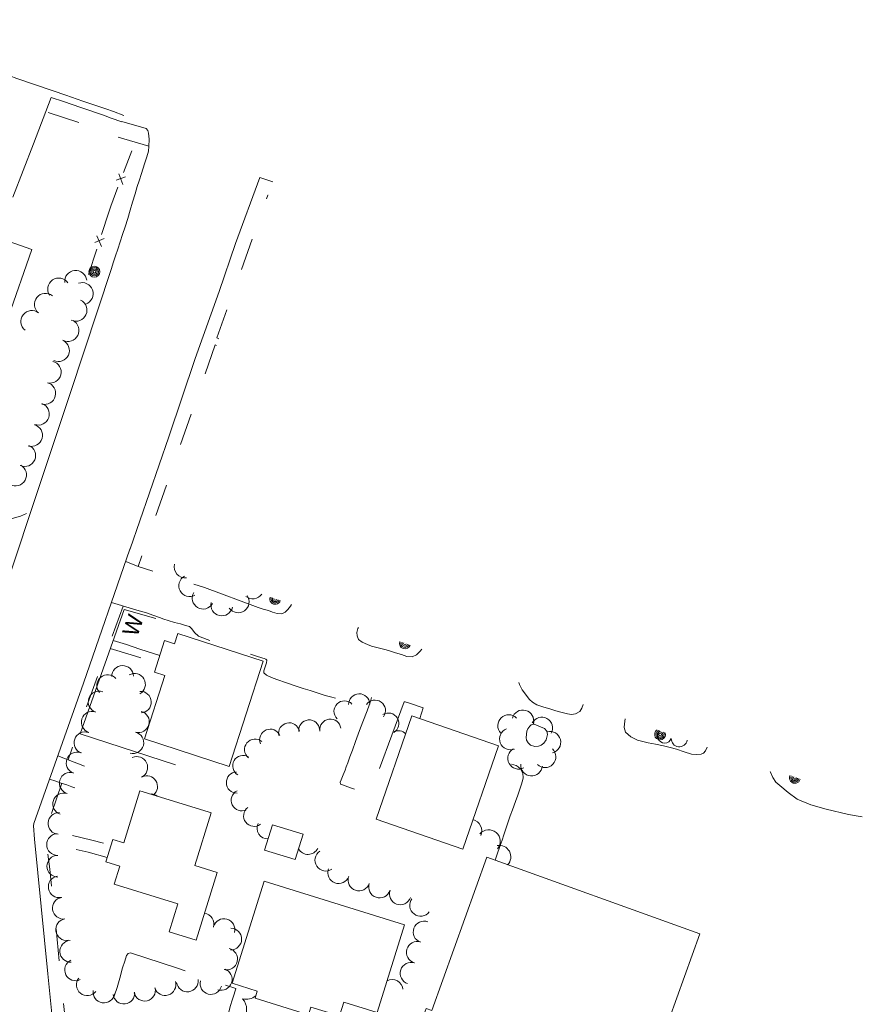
# Model space of a CAD drawing. Header units: feet. Extents: x 387042 to 388277, y 97946 to 98847.
# Tile 6 of 6: x 387965 to 388277, y 98270 to 98635. Entities that reach past the tile are written whole.
import ezdxf
from ezdxf.enums import TextEntityAlignment as Align

# ---------------------------------------------------------------- set-up
doc = ezdxf.new("R2010")
doc.units = ezdxf.units.FT
doc.header["$MEASUREMENT"] = 0
doc.linetypes.add('DGN Style 3', pattern=[55.59925, 39.71375, -15.8855])
doc.linetypes.add('DGN Style 5', pattern=[27.799625, 11.914125, -15.8855])
for name, color, linetype, lineweight in [('E_DWY', 3, 'DGN Style 3', 0), ('E_LAND_Vegetation', 20, 'Continuous', 0), ('E_MISCPROP', 43, 'Continuous', 0), ('E_MISCPROP_HvyLine', 230, 'Continuous', 13), ('E_MISCPROP_Railing', 43, 'Continuous', 0), ('E_PATH_Sidewalk', 3, 'DGN Style 5', 0), ('E_RDWY', 30, 'Continuous', 13)]:
    doc.layers.add(name, color=color, linetype=linetype, lineweight=lineweight)
doc.styles.add('Style-IGR_FONT_0', font='IGR_FONT_0.shx')

# ---------------------------------------------------------------- blocks, each defined once
blk = doc.blocks.new('WAL_3')
at = {"layer": 'E_MISCPROP_Railing', "color": 43, "linetype": 'Continuous', "lineweight": 0, "style": 'Style-IGR_FONT_0'}
blk.add_text('W', height=6, rotation=359.9999, dxfattribs=at).set_placement((-2.27, -0.34), align=Align.MIDDLE_LEFT)
blk = doc.blocks.new('POLE_14')
at = {"layer": 'E_MISCPROP', "color": 1, "linetype": 'Continuous', "lineweight": 0}
for centre, radius in [((-0.01, 0.02), 2.02), ((-0.01, 0.03), 1.52), ((0, -0.01), 1.01), ((0, 0), 0.502)]:
    blk.add_circle(centre, radius, dxfattribs=at)

msp = doc.modelspace()

# ---------------------------------------------------------------- linework, layer by layer
at = {"layer": 'E_DWY', "color": 2, "linetype": 'DGN Style 3', "lineweight": 0, "flags": 128}
for points in [[(387976.15, 98605.81), (387969.6, 98588.55), (387961.6, 98567.96), (387956.69, 98553.75)], [(387966.98, 98451.55), (387964.76, 98450.55), (387962.62, 98449.86), (387960.94, 98449.26), (387958.88, 98448.94), (387957.11, 98449.07), (387955.08, 98449.68), (387953.07, 98450.19), (387951.57, 98450.74)], [(388065.29, 98417.81), (388065, 98417.16), (388064.02, 98415.9), (388062.91, 98414.9), (388061.72, 98414.26), (388059.95, 98414.38), (388058.26, 98414.98), (388056.73, 98415.5), (388054.8, 98416.05), (388052.99, 98416.63), (388033.05, 98424.07), (388008.48, 98431.82), (388003.82, 98433.7)], [(387998.53, 98418.5), (388006.33, 98416.12), (388008.85, 98415.48), (388011.51, 98414.65), (388013.85, 98413.83), (388016.35, 98412.97), (388018, 98412.38), (388019.59, 98411.85), (388021.91, 98411.1), (388024.16, 98410.56), (388025.97, 98409.98), (388027.46, 98409.57), (388028.39, 98408.74), (388029.38, 98407.44), (388030.83, 98406), (388034.08, 98404.8), (388038.36, 98403.3), (388041.36, 98402.19), (388043.86, 98401.41), (388046.94, 98400.28), (388048.91, 98399.67), (388050.87, 98399.11), (388052.67, 98398.45), (388053.92, 98398.09), (388054.64, 98397.83), (388055.16, 98397.74), (388055.74, 98397.54), (388056.16, 98397.16), (388056.01, 98396.19), (388055.53, 98394.6), (388055.04, 98393.21), (388055.02, 98392.4), (388056, 98391.58), (388057.91, 98390.72), (388059.87, 98389.96), (388063.45, 98388.7), (388066.71, 98387.66), (388069.62, 98386.64), (388072.19, 98385.83), (388075.21, 98384.92), (388077.86, 98384.07), (388079.77, 98383.48), (388082.41, 98382.89), (388083.8, 98383.16), (388086.22, 98384.08), (388088.3, 98385.1), (388089.63, 98385.92), (388090.85, 98386.39), (388092.34, 98385.85), (388093.39, 98385.56), (388093.97, 98385.43), (388094.86, 98384.87), (388095, 98383.52), (388094.69, 98382.29), (388094.1, 98380.4), (388093.39, 98378.35), (388091.8, 98374.32), (388090.53, 98371.04), (388089, 98366.92), (388087.89, 98363.8), (388086.94, 98361.32), (388086.16, 98359.11), (388085.65, 98357.59), (388085.18, 98356.3), (388084.5, 98354.64), (388083.78, 98352.75), (388083.42, 98351.9), (388083.55, 98351.14), (388084.21, 98350.87), (388086.27, 98350.2), (388087.89, 98349.61), (388089.35, 98349.12), (388090.62, 98348.76), (388092.03, 98348.32), (388092.73, 98348.09), (388093.28, 98347.88), (388093.79, 98347.66), (388093.83, 98347.63), (388094.26, 98347.69), (388094.69, 98348.26), (388107.13, 98381.69), (388107.49, 98381.71), (388108.77, 98381.31), (388114.2, 98379.46), (388112.86, 98375.46)], [(388113.61, 98401.23), (388113.01, 98400.43), (388111.62, 98399.06), (388110.11, 98398.33), (388108.05, 98398.53), (388106.08, 98399.18), (388103.94, 98399.88), (388101.69, 98400.59), (388100.44, 98400.96), (388095.01, 98402.29), (388093.46, 98402.97), (388091.52, 98403.85), (388090.17, 98404.84), (388089.62, 98406.15), (388089.55, 98407.34), (388089.89, 98408.82), (388090.23, 98409.26)], [(388173.47, 98380.7), (388173, 98379.34), (388172.23, 98378.06), (388170.7, 98377.24), (388169.18, 98376.94), (388167.74, 98377.24), (388165.76, 98377.68), (388163.38, 98378.4), (388161.48, 98378.93), (388158.59, 98379.8), (388156.37, 98380.58), (388154.65, 98381.56), (388153.53, 98382.55), (388150.9, 98386.16), (388149.91, 98388.16), (388149.67, 98388.86)], [(388219.46, 98364.91), (388218.9, 98363.56), (388218.16, 98362.6), (388217.26, 98362.33), (388215.57, 98362.21), (388213.68, 98362.28), (388210.96, 98363.18), (388208.1, 98364.14), (388205.73, 98364.73), (388203.26, 98365.31), (388200.28, 98366), (388197.59, 98366.54), (388195.59, 98366.96), (388193.63, 98367.53), (388191.12, 98368.67), (388189.24, 98370.45), (388188.73, 98372.11), (388188.81, 98373.57), (388189.12, 98375.32)], [(388152.31, 98368.47), (388152.63, 98370.87), (388152.93, 98371.71), (388153.68, 98372.7), (388154.2, 98373.14), (388154.84, 98373.34), (388155.33, 98373.41), (388159.19, 98371.8)], [(388159.19, 98371.8), (388160, 98370.86), (388160.26, 98369.53), (388159.76, 98367.62), (388158.92, 98366.42), (388157.96, 98365.64), (388156.96, 98365.2), (388155.55, 98365.15), (388154.02, 98365.58), (388153.05, 98366.49), (388152.53, 98367.44), (388152.31, 98368.47)], [(387978.67, 98361.72), (387988.56, 98357.79)], [(388140.8, 98322.93), (388141.67, 98325.61), (388142.41, 98327.64), (388142.72, 98328.43), (388143.46, 98330.45), (388144.09, 98332.38), (388144.82, 98334.58), (388145.5, 98336.79), (388146.48, 98339.45), (388147.32, 98341.67), (388148.4, 98344.7), (388149.23, 98347.09), (388150.52, 98350.82), (388150.96, 98352.41), (388151.19, 98353.47), (388151.18, 98355.27), (388150.3, 98356.9), (388149.42, 98357.55), (388148.59, 98358.03), (388140.48, 98360.82)], [(388277.03, 98339), (388271.93, 98339.88), (388263.58, 98341.87), (388257.98, 98343.46), (388252.88, 98345.64), (388249.5, 98348.1), (388246.39, 98350.61), (388244.93, 98351.91), (388243.78, 98353.69), (388242.94, 98355.61), (388242.61, 98356.97)], [(387975.61, 98353.02), (387977.97, 98352.25), (387979.87, 98351.58), (387981.98, 98350.89), (387983.89, 98350.19), (387984.95, 98349.77)], [(388040.9, 98240.62), (388040.37, 98245.17), (388039.88, 98247.05), (388039.4, 98249.01), (388039.23, 98250.44), (388038.99, 98252.22), (388039.02, 98253.93), (388039.28, 98256.21), (388039.49, 98257.97), (388039.75, 98259.19), (388040.26, 98260.97), (388040.77, 98262.82), (388041.16, 98264.08), (388041.82, 98265.85), (388042.18, 98267.13), (388042.57, 98268.76), (388042.72, 98269.13), (388043.36, 98271.04), (388043.95, 98272.91), (388044.43, 98274.56), (388044.63, 98275.27), (388044.65, 98275.37), (388022.71, 98283.07), (388005.66, 98288.62), (388004.74, 98288.32), (388004.17, 98287.65), (388003.51, 98285.49), (388002.68, 98283.06), (388001.61, 98279.2), (388000.65, 98275.8), (387999.67, 98272.9), (387998.8, 98270.42), (387997.84, 98268.46), (387996.99, 98267.18), (387996.01, 98265.71), (387993.95, 98264.2), (387992.11, 98263.56), (387991, 98263.4), (387989.86, 98263.23), (387980.49, 98263.14)]]:
    msp.add_lwpolyline(points, dxfattribs=at)
at = {"layer": 'E_LAND_Vegetation', "color": 94, "linetype": 'Continuous', "lineweight": 0}
for centre, radius, start, end in [((387985.29, 98537.55), 4.09, 6.1115, 186.0962), ((387979, 98534.73), 4.09, 34.558, 214.5426), ((387987.67, 98533.03), 4.09, 289.3098, 109.2944), ((387974.08, 98529.05), 4.09, 51.188, 231.1727), ((387985.37, 98526.92), 4.09, 245.304, 65.2887), ((387969.03, 98522.66), 4.09, 52.143, 232.1277), ((387982.42, 98519.4), 4.09, 242.9561, 62.9408), ((387978.84, 98511.94), 4.09, 245.6372, 65.6218), ((387975.8, 98503.95), 4.09, 255.6634, 75.6481), ((387973.76, 98496.04), 4.09, 255.4441, 75.4288), ((387971.41, 98488.39), 4.09, 250.9539, 70.9385), ((387968.87, 98480.47), 4.09, 254.769, 74.7537), ((387966.32, 98473.02), 4.09, 246.9673, 66.952), ((387962.92, 98465.84), 4.09, 240.7651, 60.7498), ((388025.88, 98431.71), 4.04, 166.1213, 276.4698), ((388027.56, 98424.73), 4.04, 118.7146, 298.6993), ((388032.53, 98420.13), 4.04, 149.561, 329.5457), ((388050.94, 98423.89), 4.04, 230.5715, 325.3647), ((388039.46, 98417.62), 4.04, 167.3743, 347.359), ((388045.57, 98418.77), 4.04, 214.8027, 34.7874), ((388002.67, 98391.12), 4.01, 1.0844, 181.0691), ((388007.11, 98388.18), 4.01, 299.7703, 119.755), ((387997.13, 98387.72), 4.01, 39.8063, 219.791), ((387993.94, 98381.66), 4.01, 70.3564, 250.3411), ((388009.29, 98381.57), 4.01, 273.1444, 93.1291), ((388090.42, 98380.75), 3.9, 1.6025, 181.5872), ((388084.98, 98378.14), 3.9, 44.6009, 224.5856), ((388096.28, 98378.43), 3.9, 324.5119, 144.4966), ((387991.4, 98374.13), 4.01, 72.2474, 252.2321), ((388008.56, 98374.29), 4.01, 254.7961, 74.7808), ((388101.26, 98373.63), 3.9, 301.4087, 121.3934), ((388151.14, 98374.61), 4.03, 345.2953, 165.28), ((388064.42, 98370.02), 3.9, 12.3526, 192.3373), ((388071.88, 98371.09), 3.9, 5.3648, 185.3495), ((388079.75, 98371.39), 3.9, 8.0545, 188.0392), ((388145.87, 98372.87), 4.03, 43.8177, 223.8024), ((388158.15, 98371.97), 4.03, 331.3864, 151.3711), ((387988.7, 98366.52), 4.01, 70.7893, 250.774), ((388006.49, 98366.53), 4.01, 255.1442, 75.1289), ((388057.41, 98367.66), 3.9, 23.2354, 203.22), ((388104.91, 98367.08), 3.9, 44.717, 113.2404), ((388146.5, 98367.92), 4.03, 111.7794, 291.7641), ((388161.14, 98366.68), 4.03, 284.0386, 104.0233), ((388203.71, 98368.99), 2.61, 132.301, 340.3165), ((388051.8, 98363.96), 3.9, 50.568, 230.5527), ((388209.14, 98367.99), 2.97, 177.6787, 349.5614), ((387985.78, 98359.03), 4.01, 70.201, 250.1857), ((388149.58, 98360.77), 4.03, 118.4426, 298.4273), ((388159.34, 98361.33), 4.03, 226.1632, 46.1478), ((388007.95, 98357.37), 4.01, 294.8619, 114.8466), ((388047.4, 98357.94), 3.9, 59.9377, 239.9224), ((387983.28, 98351.53), 4.01, 73.1249, 253.1096), ((388045.06, 98351.76), 3.9, 91.6343, 271.619), ((388154.34, 98358.22), 4.03, 175.0889, 355.0736), ((388011.62, 98350.25), 4.01, 309.324, 114.7864), ((388046.85, 98345.16), 3.9, 115.6793, 295.664), ((387980.8, 98343.84), 4.01, 71.5343, 251.519), ((388013.08, 98343.52), 4.01, 53.2983, 87.2122), ((388051.46, 98339.41), 3.9, 127.0702, 307.0548), ((387979.06, 98336.59), 4.01, 86.255, 266.2397), ((388131.64, 98333.84), 4.27, 335.9419, 76.9698), ((388056.43, 98334.77), 3.9, 152.9346, 272.373), ((388138.47, 98329.94), 4.27, 319.6662, 139.6509), ((387978.53, 98328.78), 4.01, 91.0836, 271.0683), ((388071.46, 98329.13), 4.03, 208.9792, 332.9179), ((388078.05, 98322.98), 4.03, 123.9659, 303.9506), ((388142.38, 98324.19), 4.27, 316.5605, 101.3364), ((387978.64, 98320.74), 4.01, 90.5861, 270.5708), ((388082.81, 98318.32), 4.03, 159.3434, 339.3281), ((387979.17, 98313.11), 4.01, 100.4239, 280.4086), ((388090.34, 98315.63), 4.03, 161.3527, 341.3374), ((388097.98, 98313.02), 4.03, 161.1574, 341.1421), ((388105.67, 98310.48), 4.03, 160.2753, 340.26), ((387980.69, 98305.17), 4.01, 98.7127, 278.6973), ((388113.21, 98306.25), 4.03, 142.6779, 322.6626), ((387981.9, 98297.25), 4.01, 98.7126, 278.6973), ((388032.52, 98299.29), 4.01, 343.9141, 81.8431), ((388040.29, 98297.27), 4.01, 344.3269, 164.3116), ((388042.8, 98293.73), 4.01, 269.2178, 89.2025), ((388114.5, 98296.34), 4.03, 69.7875, 249.7722), ((387983.41, 98289.16), 4.01, 93.0421, 273.0268), ((388041.3, 98286.32), 4.01, 256.9511, 76.9358), ((388112, 98288.81), 4.03, 73.2486, 253.2332), ((387985.21, 98282.28), 4.01, 116.0184, 296.0031), ((388039.27, 98278.76), 4.01, 251.6749, 71.6595), ((388109.67, 98281.03), 4.03, 71.6955, 251.6802), ((387989.56, 98276.78), 4.01, 141.2738, 321.2585), ((388026.68, 98278.18), 4.01, 187.8639, 7.8486), ((388102.66, 98274.71), 4.03, 5.5066, 117.4765), ((388010.85, 98274.76), 4.01, 193.2103, 13.195), ((388018.42, 98276.83), 4.01, 197.7044, 17.689), ((388035.41, 98277.24), 4.01, 165.8908, 345.8755), ((387995.75, 98274.06), 4.01, 171.1512, 351.1359), ((388003.16, 98273.65), 4.01, 186.4394, 6.4241), ((388042.97, 98267.67), 5.72, 316.8155, 42.5804), ((388048.49, 98277.11), 5.72, 256.8155, 308.7011)]:
    msp.add_arc(centre, radius, start, end, dxfattribs=at)
at = {"layer": 'E_MISCPROP', "color": 1, "linetype": 'Continuous', "lineweight": 0}
for centre, radius in [((388202.02, 98369.56), 1.01), ((388202.03, 98369.57), 0.502)]:
    msp.add_circle(centre, radius, dxfattribs=at)
for centre, radius, start, end in [((388059.25, 98419.86), 2.02, 160.5349, 341.5885), ((388059.25, 98419.88), 1.52, 160.8562, 341.2672), ((388059.25, 98419.84), 1.01, 158.4933, 343.63), ((388059.25, 98419.85), 0.502, 157.0286, 345.0947), ((388107.4, 98403.37), 2.02, 161.2847, 340.8386), ((388107.4, 98403.39), 1.52, 161.8528, 340.2706), ((388107.39, 98403.35), 1.01, 159.9948, 342.1286), ((388107.4, 98403.36), 0.502, 160.0476, 342.0758), ((388202.03, 98369.59), 2.02, 123.3508, 18.7726), ((388202.03, 98369.6), 1.52, 107.5178, 34.6056), ((388252.01, 98353.5), 2.02, 154.5848, 347.5385), ((388252.01, 98353.5), 2.02, 154.5848, 347.5385), ((388252.01, 98353.52), 1.52, 152.9394, 349.1839), ((388252.01, 98353.48), 1.01, 146.4566, 355.6668), ((388252.01, 98353.49), 0.502, 131.9172, 10.2062)]:
    msp.add_arc(centre, radius, start, end, dxfattribs=at)
at = {"layer": 'E_MISCPROP_HvyLine', "color": 230, "linetype": 'Continuous', "lineweight": 13, "flags": 128}
for points in [[(387907.21, 98551.18), (387937.01, 98540.76), (387934.36, 98533.2), (387960.2, 98524.16), (387969.04, 98549.43), (387943.25, 98558.45), (387941.75, 98554.17), (387933.03, 98557.21), (387934.44, 98561.23), (387935.13, 98560.99), (387944.69, 98588.32), (387922.61, 98596.03), (387906.96, 98551.27)], [(388042.16, 98357.74), (388054.83, 98396.74), (388023.2, 98407.01), (388021.96, 98403.22), (388018.27, 98404.41), (388014.46, 98392.67), (388018.36, 98391.4), (388010.74, 98367.95)], [(388109.98, 98376.46), (388142.05, 98365.37), (388128.81, 98327.03), (388096.73, 98338.12)], [(388034.45, 98340.85), (388009.1, 98348.72), (388003.09, 98329.36), (387999.02, 98330.62), (387996.45, 98322.33), (388001.59, 98320.74), (387999.53, 98314.11), (388023.13, 98306.79), (388019.9, 98296.41), (388029.99, 98293.28), (388037.79, 98318.41), (388029.5, 98320.98), (388035.56, 98340.5)], [(388055.3, 98326.7), (388066.7, 98323.19), (388069.61, 98332.63), (388058.22, 98336.14)], [(388137.73, 98324.04), (388216.77, 98295.65), (388188.34, 98216.51), (388107.23, 98245.64), (388115.25, 98267.99), (388117.33, 98267.25)], [(388055.12, 98315.16), (388107.22, 98298.98), (388097.12, 98266.45), (388084.67, 98270.31), (388083.09, 98265.23), (388072.54, 98268.5), (388071.66, 98265.65), (388051.81, 98271.81), (388052.63, 98274.45), (388043.37, 98277.32)]]:
    msp.add_lwpolyline(points, close=True, dxfattribs=at)
at = {"layer": 'E_MISCPROP_Railing', "color": 43, "linetype": 'Continuous', "lineweight": 0}
for p, q in [((388003.81, 98576.34), (388000.35, 98575.05)), ((388001.22, 98577.49), (388002.71, 98573.45)), ((387995.78, 98553.47), (387992.39, 98551.99)), ((387993.13, 98554.48), (387994.83, 98550.52))]:
    msp.add_line(p, q, dxfattribs=at)
at = {"layer": 'E_MISCPROP_Railing', "color": 43, "linetype": 'Continuous', "lineweight": 0, "flags": 128}
for points in [[(388006.09, 98586.02), (388003, 98577.89)], [(388000.95, 98572.52), (387998.27, 98565.47), (387997.55, 98563.25)], [(387997.55, 98563.25), (387994.89, 98554.97)], [(387993.12, 98549.5), (387990.09, 98540.1)]]:
    msp.add_lwpolyline(points, dxfattribs=at)
at = {"layer": 'E_MISCPROP_Railing', "color": 43, "linetype": 'Continuous', "lineweight": 13, "flags": 128}
msp.add_lwpolyline([(388022.28, 98358.34), (387986.91, 98369.8), (388003.22, 98415.97), (388015.01, 98412.57)], dxfattribs=at)
at = {"layer": 'E_PATH_Sidewalk', "color": 2, "linetype": 'DGN Style 5', "lineweight": 0, "flags": 128}
for points in [[(388012.44, 98587.68), (388000.98, 98591.1), (388001, 98591.58), (387974.14, 98600.52)], [(388038.41, 98516.29), (388037.65, 98516.6), (388056.55, 98569.59), (388056.72, 98569.54)], [(388037.54, 98513.75), (388036.95, 98514), (388010.15, 98436.73), (388008.44, 98431.84)], [(388002.86, 98417.18), (387995.04, 98395.58), (387985.55, 98369.36), (387982.52, 98360.19)], [(387999.15, 98404.45), (388004.17, 98402.91), (388009.07, 98401.27)], [(387998.08, 98401.42), (388005.9, 98399.05), (388012.31, 98397.08), (388015.58, 98396.11)], [(388009.07, 98401.27), (388016.47, 98398.84)], [(387980.13, 98351.5), (387975.46, 98337.84), (387974.49, 98334.47), (387984.09, 98332.09), (387991.32, 98330.37), (387998.38, 98328.53)], [(387996.98, 98324.02), (387989.88, 98325.96), (387974.34, 98329.59), (387975.7, 98319.62), (387978.81, 98289.67), (387980.54, 98271.46), (387981.5, 98263.15)]]:
    msp.add_lwpolyline(points, dxfattribs=at)
at = {"layer": 'E_RDWY', "color": 30, "linetype": 'Continuous', "lineweight": 13, "flags": 128}
for points in [[(387900.68, 98634.6), (387905.4, 98632.97), (387914.65, 98629.82), (387922.92, 98626.93), (387931.37, 98624.13), (387940.84, 98620.84), (387952.4, 98616.92), (387960.87, 98613.82), (387963.49, 98612.85), (387976.95, 98608.18)], [(387976.95, 98608.18), (387981.6, 98606.61), (387987.97, 98604.4), (387996.46, 98601.51), (387999.26, 98600.51), (388003.16, 98599.13)], [(387976.15, 98605.81), (387980.79, 98604.25), (387987.16, 98602.04), (387995.63, 98599.15), (387998.42, 98598.15), (388002.33, 98596.77)], [(388002.36, 98596.86), (388011.42, 98594.22), (388011.99, 98593.57), (388012.32, 98592.49), (388012.49, 98590.25), (388012.44, 98587.6), (388012.23, 98585.83), (388011.72, 98583.76), (388010.94, 98581.47), (388010.19, 98579.23), (388009.64, 98577.52), (388008.82, 98574.91), (388008.13, 98572.72), (388007.31, 98569.98), (388006.39, 98566.93), (388005.53, 98564), (388004.6, 98560.93), (388003.6, 98557.79), (388002.64, 98554.9), (388001.77, 98552.28), (388000.9, 98549.47), (388000.09, 98547.07), (387999.21, 98544.51), (387998.56, 98542.31), (387983.28, 98495.96), (387968.3, 98451.09)], [(388005.43, 98438.35), (388019.8, 98479.92), (388029.59, 98508.96), (388038.44, 98533.81), (388044.58, 98551.56), (388053.52, 98576.1), (388058.41, 98574.45)], [(387968.3, 98451.09), (387958.47, 98421.65), (387948.14, 98389.77), (387943.1, 98373.59), (387928.34, 98324.61), (387926.22, 98318.29), (387923.42, 98313.8), (387919.88, 98308.94), (387917.19, 98306.25), (387914.23, 98304.45), (387910.84, 98302.77), (387894.55, 98300.97), (387879.21, 98303.45), (387861.2, 98309.15), (387833.47, 98318.58), (387824.57, 98321.61), (387804.62, 98328.5), (387801.13, 98328.44), (387797.78, 98329.11), (387747.38, 98345.87), (387703.41, 98361.2), (387656.55, 98377.3), (387647.34, 98380.91)], [(388217.4, 98177.78), (388203.42, 98182.58), (388172.94, 98193.32), (388146.42, 98202.71), (388112.99, 98214.04), (388059.71, 98233.27), (388018.78, 98249.27), (387992.67, 98258.22), (387976.51, 98264.75), (387974.9, 98280.79), (387970.01, 98330.73), (387969.69, 98335.73), (387969.8, 98336.56), (387988.15, 98388.63), (388005.4, 98438.25), (388005.43, 98438.35)]]:
    msp.add_lwpolyline(points, dxfattribs=at)

# ---------------------------------------------------------------- block references
at = {"layer": 'E_MISCPROP', "color": 1, "linetype": 'Continuous', "lineweight": 0, "xscale": 0.9999984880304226, "yscale": 0.9999984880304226, "zscale": 0.9999984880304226, "rotation": 160.4799728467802}
msp.add_blockref('POLE_14', (387992.22, 98541.18), dxfattribs=at)
at = {"layer": 'E_MISCPROP_Railing', "color": 43, "linetype": 'Continuous', "lineweight": 0, "xscale": 0.9999983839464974, "yscale": 0.9999983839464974, "zscale": 0.9999983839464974, "rotation": 70.83117044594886}
msp.add_blockref('WAL_3', (388005.66, 98408.7), dxfattribs=at)

doc.saveas('drawing.dxf')
